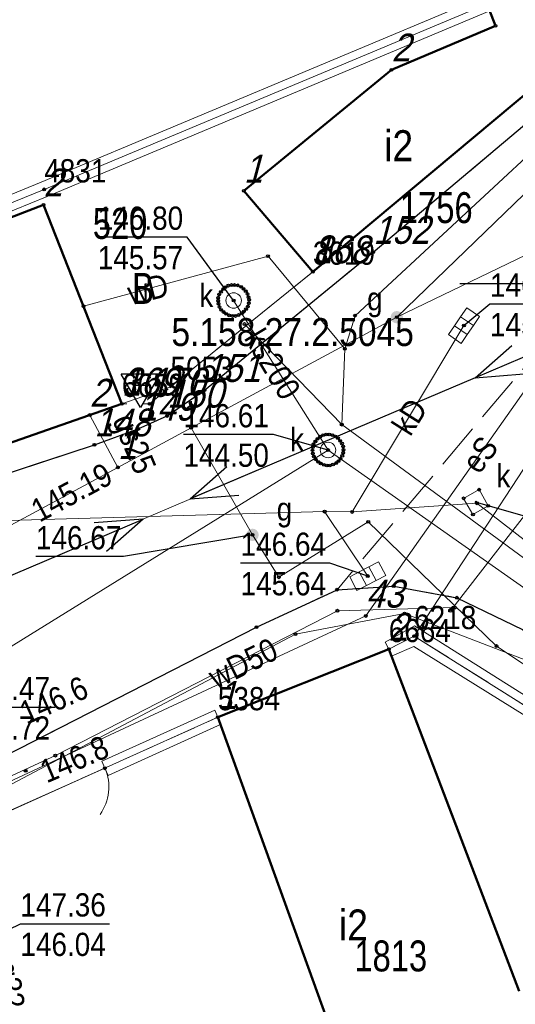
# Model space of a CAD drawing. Header units: metres. Extents: x 5551907 to 5556416, y 5709283 to 5712755.
# Tile 32 of 100: x 5554483 to 5554499, y 5710627 to 5710659. Entities that reach past the tile are written whole.
import ezdxf
from ezdxf.enums import TextEntityAlignment as Align

# ---------------------------------------------------------------- set-up
doc = ezdxf.new("R2010")
doc.units = ezdxf.units.M
for name, pattern in [('1.0_0.5', [1.5, 1, -0.5]), ('1.5_0.5', [2, 1.5, -0.5]), ('219-500', [0]), ('otof_500', [0]), ('suep_nn_500', [0])]:
    doc.linetypes.add(name, pattern=pattern)
doc.layers.get('0').update_dxf_attribs({"color": 2, "lineweight": 5})
doc.styles.get("Standard").update_dxf_attribs({"font": 'Working1250', "width": 0.75})
doc.linetypes.add('otdn_500', pattern='A,5,0,[21,ksztalty.shx,S=0.5,R=0,X=0,Y=0]', length=5)

# ---------------------------------------------------------------- blocks, each defined once
blk = doc.blocks.new('PUNKTBUD')
at = {"color": 0}
blk.add_circle((0, 0), 0.045, dxfattribs=at)
blk = doc.blocks.new('203')
at = {"linetype": 'Continuous', "lineweight": 0}
h = blk.add_hatch(color=0, dxfattribs=at)
edge = h.paths.add_edge_path()
edge.add_arc((0, 0), 0.045, 0, 360)
blk = doc.blocks.new('US05')
at = {"color": 0, "linetype": 'Continuous', "lineweight": 13}
for p, q in [((-0.525, -0.25), (-0.525, 0.25)), ((-0.525, 0.25), (-0.175, 0.25)), ((-0.175, -0.25), (-0.175, 0.25)), ((-0.175, 0.25), (0.175, 0.25)), ((0.175, -0.25), (0.175, 0.25)), ((0.175, 0.25), (0.525, 0.25)), ((0.525, -0.25), (0.525, 0.25)), ((-0.525, -0.25), (-0.175, -0.25)), ((-0.175, -0.25), (0.175, -0.25)), ((0.175, -0.25), (0.525, -0.25))]:
    blk.add_line(p, q, dxfattribs=at)
blk = doc.blocks.new('US25')
at = {"linetype": 'Continuous', "lineweight": 0}
h = blk.add_hatch(color=0, dxfattribs=at)
edge = h.paths.add_edge_path()
edge.add_arc((0, 0), 0.2, 0, 360)
blk = doc.blocks.new('PW01')
at = {"linetype": 'Continuous', "lineweight": 13}
h = blk.add_hatch(color=0, dxfattribs=at)
edge = h.paths.add_edge_path()
edge.add_arc((0, 0), 0.045, 0, 360)
blk = doc.blocks.new('US22')
at = {"color": 0, "linetype": 'Continuous', "lineweight": 13}
blk.add_circle((0, 0), 0.25, dxfattribs=at)
blk = doc.blocks.new('SUEP1')
at = {"color": 0, "linetype": 'Continuous'}
for p, q in [((5, 0), (3.5, 0.5)), ((15, 0), (13.5, 0.5)), ((0, 0), (5, 0)), ((5, 0), (3.5, -0.5)), ((5, 0), (15, 0)), ((15, 0), (13.5, -0.5))]:
    blk.add_line(p, q, dxfattribs=at)
blk = doc.blocks.new('OK04')
at = {"color": 0, "linetype": 'Continuous', "lineweight": 0}
blk.add_arc((1.5, 0.001), 1.5, 120, 180, dxfattribs=at)
blk = doc.blocks.new('PIKIETAW1891')
at = {"color": 0}
blk.add_circle((0, 0), 0.045, dxfattribs=at)
blk = doc.blocks.new('OSSH')
at = {"color": 0}
for p, q in [((0, -0.721), (-0.624, 0.362)), ((0.626, 0.362), (-0.624, 0.362)), ((0.626, 0.362), (0, -0.721)), ((-0.25, 0), (0.25, 0)), ((0, -0.25), (0, 0.25))]:
    blk.add_line(p, q, dxfattribs=at)
blk = doc.blocks.new('RAMKA500K')
at = {"color": 0}
blk.add_line((97.5, 150), (102.5, 150), dxfattribs=at)

msp = doc.modelspace()

# ---------------------------------------------------------------- linework, layer by layer
at = {"layer": '217-kontur klasyfikacyjny', "color": 3, "linetype": 'CONTINUOUS', "lineweight": 18, "flags": 128}
for points in [[(5554484.07, 5710653.04), (5554499.85, 5710659.66)], [(5554471.48, 5710647.92), (5554484.07, 5710653.04)]]:
    msp.add_lwpolyline(points, dxfattribs=at)
at = {"layer": '218-kontur użytku gruntowego', "color": 3, "linetype": 'CONTINUOUS', "lineweight": 18, "flags": 128}
for points in [[(5554499.85, 5710659.66), (5554484.07, 5710653.04)], [(5554484.07, 5710653.04), (5554499.85, 5710659.66)], [(5554492.75, 5710650.38), (5554502.47, 5710658.5)], [(5554502.47, 5710658.5), (5554492.75, 5710650.38)], [(5554484.07, 5710653.04), (5554471.48, 5710647.92)], [(5554471.48, 5710647.92), (5554484.07, 5710653.04)], [(5554488.15, 5710646.66), (5554492.75, 5710650.38)], [(5554492.75, 5710650.38), (5554488.15, 5710646.66)], [(5554486.58, 5710646.11), (5554488.15, 5710646.66)], [(5554488.15, 5710646.66), (5554486.58, 5710646.11)], [(5554478.53, 5710643.3), (5554486.58, 5710646.11)], [(5554486.58, 5710646.11), (5554478.53, 5710643.3)], [(5554496.02, 5710638.61), (5554495.2, 5710638.19)], [(5554495.2, 5710638.19), (5554496.02, 5710638.61)], [(5554509.49, 5710630.16), (5554496.02, 5710638.61)], [(5554496.02, 5710638.61), (5554509.49, 5710630.16)], [(5554495.2, 5710638.19), (5554489.68, 5710635.99)], [(5554489.68, 5710635.99), (5554495.2, 5710638.19)], [(5554489.68, 5710635.99), (5554476.1, 5710629.88)], [(5554476.1, 5710629.88), (5554489.68, 5710635.99)]]:
    msp.add_lwpolyline(points, dxfattribs=at)
at = {"layer": '219-działka ewidencyjna', "color": 7, "linetype": '219-500', "lineweight": 18, "flags": 128}
for points in [[(5554499.85, 5710659.66), (5554484.07, 5710653.04)], [(5554502.47, 5710658.5), (5554492.75, 5710650.38)], [(5554484.07, 5710653.04), (5554471.48, 5710647.92)], [(5554492.75, 5710650.38), (5554488.15, 5710646.66)], [(5554501.72, 5710647.31), (5554496.02, 5710638.61)], [(5554488.15, 5710646.66), (5554486.58, 5710646.11)], [(5554486.58, 5710646.11), (5554478.53, 5710643.3)], [(5554496.02, 5710638.61), (5554495.2, 5710638.19)], [(5554496.02, 5710638.61), (5554509.49, 5710630.16)], [(5554495.2, 5710638.19), (5554489.68, 5710635.99)], [(5554489.68, 5710635.99), (5554476.1, 5710629.88)]]:
    msp.add_lwpolyline(points, dxfattribs=at)
at = {"layer": '312-budynek ewidencyjny', "color": 7, "linetype": 'CONTINUOUS', "lineweight": 50, "flags": 128}
for points in [[(5554498.65, 5710658.32), (5554498.37, 5710659.04)], [(5554502.47, 5710658.5), (5554492.75, 5710650.38)], [(5554495.29, 5710656.9), (5554498.65, 5710658.32)], [(5554490.52, 5710652.99), (5554495.29, 5710656.9)], [(5554492.75, 5710650.38), (5554490.52, 5710652.99)], [(5554471.56, 5710647.72), (5554484.05, 5710652.54)], [(5554484.05, 5710652.54), (5554486.58, 5710646.11)], [(5554486.58, 5710646.11), (5554478.53, 5710643.3)], [(5554489.68, 5710635.99), (5554495.2, 5710638.19)], [(5554495.2, 5710638.19), (5554499.41, 5710627.14)], [(5554494.59, 5710622.41), (5554489.68, 5710635.99)]]:
    msp.add_lwpolyline(points, dxfattribs=at)
at = {"layer": 'chodnik', "color": 7, "linetype": '1.0_0.5', "lineweight": 18, "flags": 128}
for points in [[(5554528.82, 5710684.19), (5554520.79, 5710675.95), (5554520.28, 5710674.67), (5554514.97, 5710669.61), (5554513.24, 5710668.05), (5554507.46, 5710662.87), (5554506.67, 5710663.84), (5554501.67, 5710660.73), (5554502.47, 5710658.5), (5554492.75, 5710650.38), (5554487.47, 5710646.11), (5554486.58, 5710646.11), (5554478.55, 5710643.26), (5554473.4, 5710642.68), (5554473.42, 5710642.28), (5554475.08, 5710642.25), (5554477.43, 5710642.29), (5554478.94, 5710642.57), (5554485.69, 5710644.79), (5554487.11, 5710645.3), (5554488.04, 5710645.72), (5554489.25, 5710646.55), (5554494.7, 5710651.01), (5554503.12, 5710658.09), (5554509.44, 5710663.6), (5554512.43, 5710666.27), (5554515.19, 5710668.72), (5554518.24, 5710671.52), (5554530.25, 5710683.47)], [(5554455.14, 5710617.32), (5554455.65, 5710617.65), (5554463.94, 5710622.68), (5554476.1, 5710629.88), (5554489.68, 5710635.99), (5554495.2, 5710638.19), (5554496.02, 5710638.61), (5554509.49, 5710630.16), (5554513.5, 5710626.07), (5554526.47, 5710613.03), (5554527.96, 5710614.63), (5554515.02, 5710627.26), (5554510.13, 5710631.35), (5554499.52, 5710638.82), (5554497.4, 5710639.85), (5554495.36, 5710640.22), (5554493.53, 5710640.11), (5554490.93, 5710638.9), (5554480.55, 5710633.59), (5554457.51, 5710620.02), (5554455.64, 5710618.96), (5554455.12, 5710618.2)]]:
    msp.add_lwpolyline(points, close=True, dxfattribs=at)
at = {"layer": 'furtka', "color": 7, "linetype": 'otof_500', "lineweight": 18, "flags": 128}
msp.add_lwpolyline([(5554486.03, 5710634.34), (5554482.7, 5710632.86)], dxfattribs=at)
at = {"layer": 'jezdnia', "color": 7, "linetype": '1.5_0.5', "lineweight": 18, "flags": 128}
msp.add_lwpolyline([(5554552.05, 5710711.22), (5554552.63, 5710709.3), (5554552.53, 5710707.06), (5554552.16, 5710705.41), (5554551.51, 5710704.05), (5554550.31, 5710702.54), (5554547.38, 5710699.78), (5554530.25, 5710683.47), (5554518.24, 5710671.52), (5554515.19, 5710668.72), (5554512.43, 5710666.27), (5554509.44, 5710663.6), (5554503.12, 5710658.09), (5554494.7, 5710651.01), (5554489.25, 5710646.55), (5554488.04, 5710645.72), (5554487.11, 5710645.3), (5554485.69, 5710644.79), (5554478.94, 5710642.57), (5554477.43, 5710642.29), (5554475.08, 5710642.25), (5554473.42, 5710642.28), (5554472.43, 5710638.71), (5554473.93, 5710638.51), (5554474.43, 5710637.77), (5554474.72, 5710636.97), (5554474.66, 5710636.42), (5554473.93, 5710635.73), (5554466.73, 5710630.76), (5554450.45, 5710621.12), (5554425.4, 5710609.05), (5554418.6, 5710605.89), (5554417.15, 5710605.26), (5554415.76, 5710605.21), (5554414.27, 5710606.27), (5554419.6, 5710598.38), (5554419.68, 5710600.26), (5554420.54, 5710601.39), (5554426.32, 5710604.38), (5554450.17, 5710615.94), (5554455.64, 5710618.96), (5554457.51, 5710620.02), (5554470.33, 5710627.61), (5554480.55, 5710633.59), (5554490.93, 5710638.9), (5554493.53, 5710640.11), (5554500.28, 5710648.12), (5554500.93, 5710648.88), (5554511.72, 5710657.89), (5554514.76, 5710660.52), (5554517.05, 5710662.45), (5554519.99, 5710665.18), (5554525.09, 5710670.03), (5554526.61, 5710671.37), (5554527.35, 5710672.08), (5554528.16, 5710672.64), (5554535.47, 5710679.96), (5554536.25, 5710680.82), (5554537.58, 5710682.07), (5554542.1, 5710686.33), (5554551.5, 5710695.18), (5554553.01, 5710696.3), (5554554.52, 5710697.03), (5554556.44, 5710697.5), (5554558.78, 5710696.84), (5554560.73, 5710695.29)], close=True, dxfattribs=at)
at = {"layer": 'krawężnik', "color": 7, "linetype": 'CONTINUOUS', "lineweight": 25, "flags": 128}
for points in [[(5554473.42, 5710642.28), (5554475.08, 5710642.25), (5554477.43, 5710642.29), (5554478.94, 5710642.57), (5554485.69, 5710644.79), (5554487.11, 5710645.3), (5554488.04, 5710645.72), (5554489.25, 5710646.55), (5554494.7, 5710651.01), (5554503.12, 5710658.09), (5554509.44, 5710663.6), (5554512.43, 5710666.27), (5554515.19, 5710668.72), (5554518.24, 5710671.52), (5554530.25, 5710683.47)], [(5554455.14, 5710617.32), (5554455.12, 5710618.2), (5554455.64, 5710618.96), (5554457.51, 5710620.02), (5554470.33, 5710627.61), (5554480.55, 5710633.59), (5554490.93, 5710638.9), (5554493.53, 5710640.11), (5554495.36, 5710640.22), (5554497.4, 5710639.85), (5554499.52, 5710638.82), (5554503.8, 5710635.81), (5554510.13, 5710631.35), (5554515.02, 5710627.26), (5554527.96, 5710614.63)]]:
    msp.add_lwpolyline(points, dxfattribs=at)
at = {"layer": 'przewód elektroenergetyczny niskiego napięcia', "color": 1, "linetype": 'suep_nn_500', "lineweight": 18, "flags": 128}
msp.add_lwpolyline([(5554473.46, 5710636.52), (5554502.59, 5710648.91)], dxfattribs=at)
at = {"layer": 'przewód elektroenergetyczny podziemny', "color": 1, "linetype": 'CONTINUOUS', "lineweight": 18, "flags": 128}
msp.add_lwpolyline([(5554500.98, 5710648.51), (5554494.46, 5710639.26), (5554478.56, 5710631.87), (5554474.37, 5710637.47), (5554472.16, 5710639.32), (5554454.55, 5710639.85), (5554436.48, 5710638.4), (5554421.46, 5710637.45), (5554399.02, 5710633.03), (5554394.66, 5710637.51), (5554388.71, 5710642.51), (5554381.93, 5710636.93), (5554358.42, 5710667.49), (5554395.08, 5710691.67), (5554394, 5710693.59), (5554393.59, 5710693.48)], dxfattribs=at)
at = {"layer": 'przewód gazowy', "color": 40, "linetype": 'CONTINUOUS', "lineweight": 18, "flags": 128}
for points in [[(5554488.82, 5710645.34), (5554495.46, 5710648.91), (5554504.11, 5710653.08), (5554514.25, 5710661.21), (5554514.95, 5710661.77), (5554529.15, 5710674.27)], [(5554486.45, 5710644.06), (5554485.54, 5710645.75)], [(5554488.82, 5710645.34), (5554486.45, 5710644.06)], [(5554551.07, 5710569), (5554550.86, 5710569.57), (5554550.6, 5710570.22), (5554547.31, 5710580.39), (5554544.51, 5710589.04), (5554543.57, 5710590.91), (5554533.45, 5710607.71), (5554532.65, 5710608.63), (5554531.56, 5710609.35), (5554526.69, 5710614.14), (5554513.31, 5710627.45), (5554508.9, 5710631.73), (5554506.88, 5710632.86), (5554498.68, 5710638.29), (5554494.54, 5710642.3), (5554491.65, 5710640.51), (5554490.8, 5710641.88), (5554488.82, 5710645.34)], [(5554486.45, 5710644.06), (5554480.09, 5710640.63), (5554479.35, 5710637.86), (5554467.72, 5710631.02), (5554457.69, 5710625.12), (5554455.64, 5710623.84), (5554451.05, 5710621.25), (5554437.2, 5710614.4), (5554422.27, 5710607.31), (5554419.93, 5710606.21), (5554416.65, 5710602.98)]]:
    msp.add_lwpolyline(points, dxfattribs=at)
at = {"layer": 'przewód kanalizacyjny', "color": 34, "linetype": 'CONTINUOUS', "lineweight": 18, "flags": 128}
for points in [[(5554490.19, 5710649.45), (5554493.24, 5710644.62)], [(5554497.63, 5710648.64), (5554494.02, 5710642.62)], [(5554403.43, 5710635.81), (5554421.1, 5710605.89), (5554436.67, 5710613.08), (5554452.64, 5710620.71), (5554475.58, 5710633.69), (5554493.24, 5710644.62), (5554505.33, 5710636.12), (5554511.32, 5710631.05), (5554532.54, 5710615.46), (5554538.01, 5710606.53), (5554542.3, 5710598.85), (5554545.18, 5710592.28), (5554547.72, 5710585.05), (5554551.08, 5710576.4), (5554560.88, 5710550.1), (5554563.42, 5710544.78), (5554570, 5710519.72), (5554571.02, 5710502.86)], [(5554515.93, 5710629.05), (5554498.05, 5710642.9), (5554494.02, 5710642.62), (5554493.13, 5710642.63), (5554470.02, 5710641.98), (5554450.65, 5710640.72), (5554445.72, 5710640.39), (5554434.44, 5710639.3), (5554418.83, 5710637.96), (5554391.77, 5710636.28), (5554394.11, 5710633.44), (5554408.36, 5710616.21), (5554419.48, 5710601.47)], [(5554493.13, 5710642.63), (5554494.52, 5710640.55)]]:
    msp.add_lwpolyline(points, dxfattribs=at)
at = {"layer": 'przewód telekomunikacyjny podziemny', "color": 30, "linetype": 'CONTINUOUS', "lineweight": 18, "flags": 128}
msp.add_lwpolyline([(5554466.17, 5710585.54), (5554467.07, 5710585.97), (5554460.64, 5710598.31), (5554454.75, 5710610.55), (5554452.39, 5710615.41), (5554454.27, 5710617.4), (5554455.91, 5710619), (5554470.13, 5710627.51), (5554474.81, 5710630.32), (5554484.43, 5710634.75), (5554493.54, 5710639.43), (5554497.33, 5710639.53), (5554497.2, 5710639.43), (5554501.93, 5710645.53)], dxfattribs=at)
at = {"layer": 'przewód wodociągowy', "color": 5, "linetype": 'CONTINUOUS', "lineweight": 18, "flags": 128}
for points in [[(5554498.62, 5710674.03), (5554507.86, 5710661.71), (5554494.11, 5710648.96), (5554493.78, 5710647.89), (5554493.68, 5710645.44)], [(5554493.78, 5710647.89), (5554491.3, 5710650.88), (5554485.34, 5710649.27)], [(5554490.54, 5710648.69), (5554493.68, 5710645.44), (5554505.75, 5710636.59), (5554511.87, 5710631.7), (5554529.21, 5710617.9), (5554531.99, 5710615.11), (5554537.27, 5710606.13), (5554541.5, 5710598.47), (5554544.47, 5710591.82), (5554546.87, 5710584.79), (5554550.6, 5710576.15), (5554553.2, 5710569.14)], [(5554468.69, 5710632.57), (5554472.46, 5710628.26), (5554492.19, 5710638.67), (5554495.71, 5710639.34), (5554499.63, 5710637.83), (5554515.94, 5710625.59), (5554524.67, 5710616.86), (5554538.15, 5710629.14)]]:
    msp.add_lwpolyline(points, dxfattribs=at)
at = {"layer": 'rzedna-Atr2', "color": 7, "flags": 128}
for points in [[(5554495.46, 5710648.91), (5554499.58, 5710652.88), (5554502.37, 5710652.88)], [(5554490.19, 5710649.45), (5554488.69, 5710651.5), (5554485.799, 5710651.5)], [(5554497.63, 5710648.64), (5554498.47, 5710649.34), (5554501.356, 5710649.34)], [(5554493.24, 5710644.62), (5554491.48, 5710645.12), (5554488.568, 5710645.12)], [(5554498.02, 5710642.94), (5554500.55, 5710642.22), (5554503.372, 5710642.22)], [(5554490.8, 5710641.88), (5554486.63, 5710641.18), (5554483.803, 5710641.18)], [(5554494.52, 5710640.55), (5554493.3, 5710640.97), (5554490.414, 5710640.97)], [(5554479.52, 5710633.3), (5554481.5, 5710636.31), (5554484.417, 5710636.31)], [(5554481.05, 5710628.23), (5554483.3, 5710629.32), (5554486.18, 5710629.32)]]:
    msp.add_lwpolyline(points, dxfattribs=at)
at = {"layer": 'studnia kanalizacyjna', "color": 34, "linetype": 'CONTINUOUS', "lineweight": 18, "flags": 128}
for points in [[(5554489.72, 5710649.64), (5554489.78, 5710649.73), (5554489.85, 5710649.82), (5554489.93, 5710649.88), (5554490.02, 5710649.93), (5554490.12, 5710649.95), (5554490.22, 5710649.95), (5554490.32, 5710649.94), (5554490.43, 5710649.89), (5554490.51, 5710649.83), (5554490.58, 5710649.75), (5554490.64, 5710649.66), (5554490.67, 5710649.56), (5554490.69, 5710649.47), (5554490.68, 5710649.36), (5554490.65, 5710649.26), (5554490.59, 5710649.17), (5554490.52, 5710649.09), (5554490.45, 5710649.03), (5554490.35, 5710648.98), (5554490.25, 5710648.95), (5554490.15, 5710648.95), (5554490.05, 5710648.97), (5554489.95, 5710649.02), (5554489.86, 5710649.08), (5554489.79, 5710649.15), (5554489.73, 5710649.24), (5554489.7, 5710649.34), (5554489.69, 5710649.44), (5554489.69, 5710649.54)], [(5554493.74, 5710644.63), (5554493.73, 5710644.53), (5554493.7, 5710644.43), (5554493.64, 5710644.34), (5554493.58, 5710644.26), (5554493.5, 5710644.2), (5554493.4, 5710644.15), (5554493.3, 5710644.12), (5554493.2, 5710644.12), (5554493.1, 5710644.14), (5554493, 5710644.19), (5554492.92, 5710644.24), (5554492.84, 5710644.32), (5554492.78, 5710644.41), (5554492.75, 5710644.51), (5554492.74, 5710644.61), (5554492.75, 5710644.71), (5554492.77, 5710644.81), (5554492.83, 5710644.9), (5554492.9, 5710644.98), (5554492.98, 5710645.05), (5554493.08, 5710645.1), (5554493.18, 5710645.12), (5554493.28, 5710645.12), (5554493.38, 5710645.1), (5554493.48, 5710645.06), (5554493.56, 5710645), (5554493.63, 5710644.92), (5554493.69, 5710644.83), (5554493.73, 5710644.73)]]:
    msp.add_lwpolyline(points, close=True, dxfattribs=at)
at = {"layer": 'właz do komory lub kanału', "color": 7, "linetype": 'CONTINUOUS', "lineweight": 18, "flags": 128}
msp.add_lwpolyline([(5554497.62, 5710643.06), (5554498.12, 5710643.34), (5554498.41, 5710642.82), (5554497.92, 5710642.54)], close=True, dxfattribs=at)
at = {"layer": 'ściana oporowa (linia)', "color": 0, "linetype": 'otdn_500', "lineweight": 18}
for p, q in [((5554498.273, 5710659.27), (5554483.975, 5710653.271)), ((5554483.975, 5710653.271), (5554471.385, 5710648.151)), ((5554495.314, 5710637.968), (5554495.2, 5710638.19)), ((5554495.314, 5710637.968), (5554496.006, 5710638.279)), ((5554496.006, 5710638.279), (5554509.357, 5710629.948)), ((5554489.783, 5710635.762), (5554489.68, 5710635.99)), ((5554486.133, 5710634.112), (5554489.783, 5710635.762)), ((5554486.133, 5710634.112), (5554486.03, 5710634.34))]:
    msp.add_line(p, q, dxfattribs=at)
at = {"layer": 'ściana oporowa (linia)', "color": 0, "lineweight": 18}
for p, q in [((5554498.467, 5710658.81), (5554484.166, 5710652.809)), ((5554484.166, 5710652.809), (5554471.575, 5710647.689)), ((5554495.086, 5710638.413), (5554496.034, 5710638.941)), ((5554496.034, 5710638.941), (5554509.623, 5710630.372)), ((5554495.086, 5710638.413), (5554495.2, 5710638.19)), ((5554485.927, 5710634.568), (5554489.577, 5710636.218)), ((5554489.577, 5710636.218), (5554489.68, 5710635.99)), ((5554485.927, 5710634.568), (5554486.03, 5710634.34))]:
    msp.add_line(p, q, dxfattribs=at)

# ---------------------------------------------------------------- block references
at = {"layer": '203-punkt graniczny', "color": 7, "linetype": 'CONTINUOUS', "lineweight": 18}
for p in [(5554484.07, 5710653.04), (5554492.75, 5710650.38), (5554488.15, 5710646.66), (5554486.58, 5710646.11), (5554496.02, 5710638.61), (5554495.2, 5710638.19), (5554489.68, 5710635.99)]:
    msp.add_blockref('203', p, dxfattribs=at)
at = {"layer": 'furtka', "color": 7, "linetype": 'CONTINUOUS', "lineweight": 18, "rotation": 203.962}
msp.add_blockref('OK04', (5554486.03, 5710634.34), dxfattribs=at)
at = {"layer": 'kratka ściekowa', "color": 34, "linetype": 'CONTINUOUS', "lineweight": 18}
for p, rotation in [((5554497.63, 5710648.64), 55.654), ((5554494.52, 5710640.55), 27.512)]:
    msp.add_blockref('US05', p, dxfattribs=dict(at, rotation=rotation))
at = {"layer": 'pikieta naturalna', "color": 7, "linetype": 'CONTINUOUS', "lineweight": 13}
msp.add_blockref('PW01', (5554483.47, 5710634.26), dxfattribs=at)
at = {"layer": 'pikieta sztuczna', "color": 7, "linetype": 'CONTINUOUS', "lineweight": 13}
for p in [(5554494.7, 5710651.01), (5554492.75, 5710650.38), (5554489.25, 5710646.55), (5554486.58, 5710646.11), (5554487.47, 5710646.11), (5554488.04, 5710645.72), (5554487.11, 5710645.3), (5554485.69, 5710644.79)]:
    msp.add_blockref('PW01', p, dxfattribs=at)
at = {"layer": 'przewód elektroenergetyczny niskiego napięcia', "color": 1, "linetype": 'CONTINUOUS', "lineweight": 18}
for p, rotation in [((5554502.59, 5710648.91), 203.042), ((5554473.46, 5710636.52), 23.042)]:
    msp.add_blockref('SUEP1', p, dxfattribs=dict(at, rotation=rotation))
at = {"layer": 'Punkt budynku', "color": 5, "linetype": 'CONTINUOUS', "lineweight": 18}
for p in [(5554498.65, 5710658.32), (5554495.29, 5710656.9), (5554490.52, 5710652.99), (5554484.05, 5710652.54), (5554492.75, 5710650.38), (5554486.58, 5710646.11), (5554495.2, 5710638.19), (5554489.68, 5710635.99)]:
    msp.add_blockref('PUNKTBUD', p, dxfattribs=at)
at = {"layer": 'Punkt roboczy BDOT GESUT K1', "color": 6, "linetype": 'CONTINUOUS', "lineweight": 18}
for p in [(5554484.07, 5710653.04), (5554491.3, 5710650.88), (5554494.7, 5710651.01), (5554494.7, 5710651.01), (5554494.7, 5710651.01), (5554494.7, 5710651.01), (5554492.75, 5710650.38), (5554492.75, 5710650.38), (5554489.93, 5710649.88), (5554490.02, 5710649.93), (5554490.12, 5710649.95), (5554490.22, 5710649.95), (5554490.32, 5710649.94), (5554490.43, 5710649.89), (5554489.72, 5710649.64), (5554489.78, 5710649.73), (5554489.85, 5710649.82), (5554490.51, 5710649.83), (5554490.58, 5710649.75), (5554490.64, 5710649.66), (5554490.67, 5710649.56), (5554485.34, 5710649.27), (5554489.69, 5710649.54), (5554489.69, 5710649.44), (5554489.7, 5710649.34), (5554490.19, 5710649.45), (5554490.19, 5710649.45), (5554490.65, 5710649.26), (5554490.68, 5710649.36), (5554490.69, 5710649.47), (5554489.73, 5710649.24), (5554489.79, 5710649.15), (5554489.86, 5710649.08), (5554489.95, 5710649.02), (5554490.05, 5710648.97), (5554490.15, 5710648.95), (5554490.25, 5710648.95), (5554490.35, 5710648.98), (5554490.45, 5710649.03), (5554490.52, 5710649.09), (5554490.59, 5710649.17), (5554494.11, 5710648.96), (5554490.54, 5710648.69), (5554495.46, 5710648.91), (5554495.46, 5710648.91), (5554497.63, 5710648.64), (5554497.63, 5710648.64), (5554493.78, 5710647.89), (5554493.78, 5710647.89), (5554489.25, 5710646.55), (5554489.25, 5710646.55), (5554489.25, 5710646.55), (5554489.25, 5710646.55), (5554486.58, 5710646.11), (5554486.58, 5710646.11), (5554487.47, 5710646.11), (5554487.47, 5710646.11), (5554485.54, 5710645.75), (5554488.04, 5710645.72), (5554488.04, 5710645.72), (5554488.04, 5710645.72), (5554488.04, 5710645.72), (5554493.68, 5710645.44), (5554493.68, 5710645.44), (5554487.11, 5710645.3), (5554487.11, 5710645.3), (5554487.11, 5710645.3), (5554487.11, 5710645.3), (5554488.82, 5710645.34), (5554488.82, 5710645.34), (5554488.82, 5710645.34), (5554493.18, 5710645.12), (5554493.28, 5710645.12), (5554485.69, 5710644.79), (5554485.69, 5710644.79), (5554485.69, 5710644.79), (5554485.69, 5710644.79), (5554492.77, 5710644.81), (5554492.83, 5710644.9), (5554492.9, 5710644.98), (5554492.98, 5710645.05), (5554493.08, 5710645.1), (5554493.38, 5710645.1), (5554493.48, 5710645.06), (5554493.56, 5710645), (5554493.63, 5710644.92), (5554493.69, 5710644.83), (5554492.74, 5710644.61), (5554492.75, 5710644.71), (5554492.75, 5710644.51), (5554493.24, 5710644.62), (5554493.24, 5710644.62), (5554493.24, 5710644.62), (5554493.73, 5710644.73), (5554493.73, 5710644.53), (5554493.74, 5710644.63), (5554492.78, 5710644.41), (5554492.84, 5710644.32), (5554492.92, 5710644.24), (5554493, 5710644.19), (5554493.5, 5710644.2), (5554493.58, 5710644.26), (5554493.64, 5710644.34), (5554493.7, 5710644.43), (5554486.45, 5710644.06), (5554486.45, 5710644.06), (5554486.45, 5710644.06), (5554486.45, 5710644.06), (5554493.1, 5710644.14), (5554493.2, 5710644.12), (5554493.3, 5710644.12), (5554493.4, 5710644.15), (5554498.12, 5710643.34), (5554497.62, 5710643.06), (5554498.05, 5710642.9), (5554493.13, 5710642.63), (5554493.13, 5710642.63), (5554494.02, 5710642.62), (5554494.02, 5710642.62), (5554498.41, 5710642.82), (5554494.54, 5710642.3), (5554497.92, 5710642.54), (5554490.8, 5710641.88), (5554490.8, 5710641.88), (5554491.65, 5710640.51), (5554494.52, 5710640.55), (5554494.52, 5710640.55), (5554493.53, 5710640.11), (5554493.53, 5710640.11), (5554493.53, 5710640.11), (5554495.36, 5710640.22), (5554495.36, 5710640.22), (5554497.4, 5710639.85), (5554497.4, 5710639.85), (5554493.54, 5710639.43), (5554497.2, 5710639.43), (5554497.33, 5710639.53), (5554494.46, 5710639.26), (5554495.71, 5710639.34), (5554490.93, 5710638.9), (5554490.93, 5710638.9), (5554490.93, 5710638.9), (5554492.19, 5710638.67), (5554496.02, 5710638.61), (5554496.02, 5710638.61), (5554495.2, 5710638.19), (5554495.2, 5710638.19), (5554498.68, 5710638.29), (5554489.68, 5710635.99), (5554489.68, 5710635.99), (5554484.43, 5710634.75), (5554486.03, 5710634.34), (5554486.03, 5710634.34), (5554483.47, 5710634.26)]:
    msp.add_blockref('PIKIETAW1891', p, dxfattribs=at)
at = {"layer": 'rzedna', "color": 34, "linetype": 'CONTINUOUS', "lineweight": 18}
for p in [(5554490.19, 5710649.45), (5554493.24, 5710644.62), (5554498.02, 5710642.94)]:
    msp.add_blockref('PW01', p, dxfattribs=at)
at = {"layer": 'rzedna', "color": 40, "linetype": 'CONTINUOUS', "lineweight": 18}
for p in [(5554495.46, 5710648.91), (5554486.45, 5710644.06), (5554490.8, 5710641.88)]:
    msp.add_blockref('PW01', p, dxfattribs=at)
at = {"layer": 'rzedna', "color": 34, "linetype": 'CONTINUOUS', "lineweight": 18}
for p, rotation in [((5554497.63, 5710648.64), 55.654), ((5554494.52, 5710640.55), 27.512)]:
    msp.add_blockref('PW01', p, dxfattribs=dict(at, rotation=rotation))
at = {"layer": 'Szczegółowa osnowa geodezyjna wysokościowa', "color": 7, "linetype": 'CONTINUOUS', "lineweight": 18}
msp.add_blockref('OSSH', (5554487.18, 5710646.71), dxfattribs=at)
at = {"layer": 'Wstawianie ramki sekcyjnej z opisem', "color": 7, "linetype": 'CONTINUOUS', "lineweight": 13}
msp.add_blockref('RAMKA500K', (5554400, 5710500), dxfattribs=at)
msp.add_blockref('RAMKA500K', (5554400, 5710500), dxfattribs=at)
msp.add_blockref('RAMKA500K', (5554400, 5710500), dxfattribs=at)
msp.add_blockref('RAMKA500K', (5554400, 5710500), dxfattribs=at)
at = {"layer": 'właz do komory lub kanału - okrągły', "color": 7, "linetype": 'CONTINUOUS', "lineweight": 18}
for p in [(5554490.19, 5710649.45), (5554493.24, 5710644.62)]:
    msp.add_blockref('US22', p, dxfattribs=at)
at = {"layer": 'zasuwa lub zawór', "color": 40, "linetype": 'CONTINUOUS', "lineweight": 18}
for p in [(5554495.46, 5710648.91), (5554490.8, 5710641.88)]:
    msp.add_blockref('US25', p, dxfattribs=at)

# ---------------------------------------------------------------- texts
at = {"layer": '203-punkt graniczny-Atr103', "color": 7, "width": 0.9}
for s, p in [('4831', (5554484.07, 5710653.04)), ('4831', (5554484.07, 5710653.04)), ('3619', (5554492.75, 5710650.38)), ('3619', (5554492.75, 5710650.38)), ('5053', (5554488.15, 5710646.66)), ('5053', (5554488.15, 5710646.66)), ('6659', (5554486.58, 5710646.11)), ('6659', (5554486.58, 5710646.11)), ('6218', (5554496.02, 5710638.61)), ('6218', (5554496.02, 5710638.61)), ('6664', (5554495.2, 5710638.19)), ('6664', (5554495.2, 5710638.19)), ('5384', (5554489.68, 5710635.99)), ('5384', (5554489.68, 5710635.99))]:
    msp.add_text(s, height=0.75, dxfattribs=at).set_placement(p, align=Align.BOTTOM_LEFT)
at = {"layer": '210-oznaczenie konturu użytku gruntowego', "color": 3, "linetype": 'CONTINUOUS', "lineweight": 18, "width": 0.79}
msp.add_text('B', height=1, dxfattribs=at).set_placement((5554486.91, 5710649.34))
at = {"layer": '211-numer działki ewidencyjnej', "color": 7, "linetype": 'CONTINUOUS', "lineweight": 18, "width": 0.79}
msp.add_text('520', height=1, dxfattribs=at).set_placement((5554485.64, 5710651.44))
at = {"layer": '312-oznaczenie budynku ewidencyjnego', "color": 7, "linetype": 'CONTINUOUS', "lineweight": 18, "width": 0.79}
msp.add_text('1756', height=1, dxfattribs=at).set_placement((5554495.56, 5710652.95), align=Align.TOP_LEFT)
msp.add_text('1813', height=1, dxfattribs=at).set_placement((5554494.09, 5710627.78))
at = {"layer": '312-oznaczenie budynku ewidencyjnego-Atr117', "color": 7, "width": 0.9}
for p in [(5554495.52, 5710654.45), (5554494.06, 5710629.28)]:
    msp.add_text('i2', height=1, dxfattribs=at).set_placement(p, align=Align.MIDDLE_CENTER)
at = {"layer": 'pikieta naturalna-Atr2', "color": 7, "width": 0.9}
for s, rotation, p in [('146.6', 24.092, (5554483.5, 5710635.74)), ('146.8', 23.091, (5554484.15, 5710633.85))]:
    msp.add_text(s, height=0.75, rotation=rotation, dxfattribs=at).set_placement(p)
at = {"layer": 'przewód elektroenergetyczny podziemny-Atr1', "color": 1, "width": 0.9}
msp.add_text('eS', height=0.75, rotation=53.515, dxfattribs=at).set_placement((5554497.82, 5710644.03), align=Align.MIDDLE_LEFT)
at = {"layer": 'przewód gazowy-Atr1', "color": 40, "width": 0.9}
msp.add_text('gs25', height=0.75, rotation=293.025, dxfattribs=at).set_placement((5554486.26, 5710645.58))
msp.add_text('g32', height=0.75, rotation=-80.931, dxfattribs=at).set_placement((5554482.85, 5710628.08), align=Align.MIDDLE_LEFT)
at = {"layer": 'przewód kanalizacyjny-Atr1', "color": 34, "width": 0.9}
for s, rotation, p in [('ks200', 300.963, (5554490.83, 5710648.43)), ('kD', 57.804, (5554495.58, 5710645.23))]:
    msp.add_text(s, height=0.75, rotation=rotation, dxfattribs=at).set_placement(p, align=Align.MIDDLE_LEFT)
at = {"layer": 'przewód wodociągowy-Atr1', "color": 5, "width": 0.9}
for s, rotation, p in [('wD', 13.798, (5554486.79, 5710649.66)), ('wD50', 26.496, (5554489.46, 5710637.22))]:
    msp.add_text(s, height=0.75, rotation=rotation, dxfattribs=at).set_placement(p, align=Align.MIDDLE_LEFT)
at = {"layer": 'Punkt budynku-Atr104', "color": 5, "oblique": 15, "width": 0.9}
for s, p in [('2', (5554495.29, 5710656.9)), ('1', (5554490.52, 5710652.99)), ('2', (5554484.05, 5710652.54)), ('8', (5554492.75, 5710650.38)), ('3', (5554486.58, 5710646.11)), ('2', (5554495.2, 5710638.19)), ('1', (5554489.68, 5710635.99))]:
    msp.add_text(s, height=0.9, dxfattribs=at).set_placement(p, align=Align.BOTTOM_LEFT)
at = {"layer": 'Punkt roboczy BDOT GESUT K1-Atr103', "color": 6, "oblique": 15, "width": 0.9}
for s, p in [('152', (5554494.7, 5710651.01)), ('152', (5554494.7, 5710651.01)), ('152', (5554494.7, 5710651.01)), ('152', (5554494.7, 5710651.01)), ('168', (5554492.75, 5710650.38)), ('168', (5554492.75, 5710650.38)), ('151', (5554489.25, 5710646.55)), ('151', (5554489.25, 5710646.55)), ('151', (5554489.25, 5710646.55)), ('151', (5554489.25, 5710646.55)), ('169', (5554486.58, 5710646.11)), ('169', (5554486.58, 5710646.11)), ('170', (5554487.47, 5710646.11)), ('170', (5554487.47, 5710646.11)), ('2', (5554485.54, 5710645.75)), ('150', (5554488.04, 5710645.72)), ('150', (5554488.04, 5710645.72)), ('150', (5554488.04, 5710645.72)), ('150', (5554488.04, 5710645.72)), ('149', (5554487.11, 5710645.3)), ('149', (5554487.11, 5710645.3)), ('149', (5554487.11, 5710645.3)), ('149', (5554487.11, 5710645.3)), ('148', (5554485.69, 5710644.79)), ('148', (5554485.69, 5710644.79)), ('148', (5554485.69, 5710644.79)), ('148', (5554485.69, 5710644.79)), ('1', (5554486.45, 5710644.06)), ('1', (5554486.45, 5710644.06)), ('1', (5554486.45, 5710644.06)), ('1', (5554486.45, 5710644.06)), ('43', (5554494.46, 5710639.26))]:
    msp.add_text(s, height=0.9, dxfattribs=at).set_placement(p, align=Align.BOTTOM_LEFT)
at = {"layer": 'rzedna-Atr2', "color": 34, "width": 0.9}
for s, p in [('146.80', (5554485.799, 5710651.508)), ('146.74', (5554498.47, 5710649.348)), ('146.61', (5554488.568, 5710645.128)), ('146.64', (5554490.414, 5710640.978)), ('146.47', (5554481.5, 5710636.317)), ('147.36', (5554483.3, 5710629.328))]:
    msp.add_text(s, height=0.75, dxfattribs=at).set_placement(p, align=Align.BOTTOM_LEFT)
at = {"layer": 'rzedna-Atr2', "color": 40, "width": 0.9}
msp.add_text('145.19', height=0.75, rotation=28.338, dxfattribs=at).set_placement((5554483.74, 5710642.6), align=Align.MIDDLE_LEFT)
msp.add_text('146.67', height=0.75, dxfattribs=at).set_placement((5554483.803, 5710641.188), align=Align.BOTTOM_LEFT)
at = {"layer": 'rzedna-Atr3', "color": 34, "width": 0.9}
for s, p in [('145.57', (5554485.799, 5710650.232)), ('145.59', (5554498.47, 5710648.072)), ('144.50', (5554488.568, 5710643.853)), ('145.64', (5554490.414, 5710639.702)), ('144.72', (5554481.5, 5710635.042)), ('146.04', (5554483.3, 5710628.053))]:
    msp.add_text(s, height=0.75, dxfattribs=at).set_placement(p, align=Align.BOTTOM_LEFT)
at = {"layer": 'Szczegółowa osnowa geodezyjna wysokościowa-Atr103', "color": 7, "width": 0.9}
msp.add_text('5.158.27.2.5045', height=0.9, dxfattribs=at).set_placement((5554488.18, 5710647.71), align=Align.BOTTOM_LEFT)
at = {"layer": 'właz do komory lub kanału - okrągły-Atr17', "color": 7, "width": 0.9}
for p in [(5554489.08, 5710649.24), (5554492.01, 5710644.58)]:
    msp.add_text('k', height=0.75, dxfattribs=at).set_placement(p)
at = {"layer": 'właz do komory lub kanału-Atr17', "color": 7, "width": 0.9}
msp.add_text('k', height=0.75, dxfattribs=at).set_placement((5554498.68, 5710643.41))
at = {"layer": 'zasuwa lub zawór-Atr17', "color": 40, "width": 0.9}
for p in [(5554494.5, 5710649.13), (5554491.58, 5710642.34)]:
    msp.add_text('g', height=0.75, dxfattribs=at).set_placement(p)

doc.saveas('drawing.dxf')
